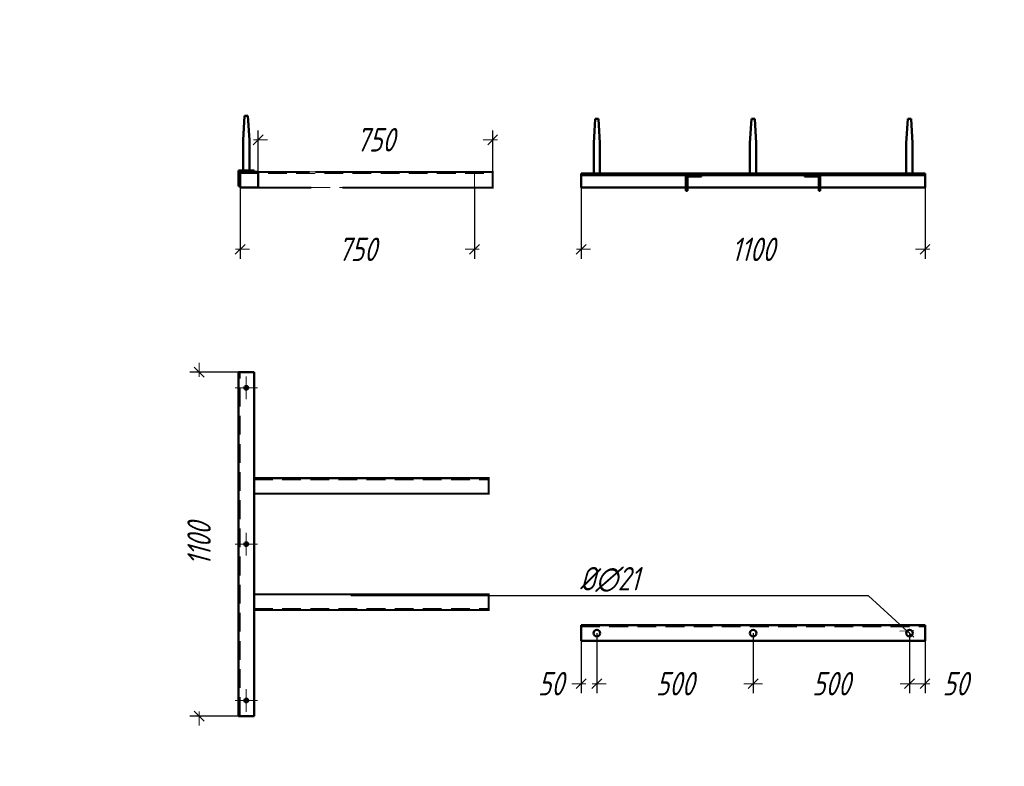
# Model space of a CAD drawing. Header units: millimetres. Extents: x 0 to 210, y 0 to 297.
# Tile 2 of 2: x 0 to 210, y 138 to 297. Entities that reach past the tile are written whole.
import ezdxf

# ---------------------------------------------------------------- set-up
doc = ezdxf.new("R2010")
doc.units = ezdxf.units.MM
for name, pattern in [('K5LT_AXLED', [19.5, 15, -1.5, 1.5, -1.5]), ('K5LT_BASIC', [0]), ('K5LT_DASHED', [6, 4, -2]), ('K5LT_THIN', [0])]:
    doc.linetypes.add(name, pattern=pattern)
doc.layers.add('Системный слой', color=7, linetype='Continuous')
doc.styles.add('KDIMTEXTSTYLE', font='GOST_AU.SHX', dxfattribs={"width": 0.96, "oblique": 15, "height": 5})
doc.dimstyles.new('KDIMSTYLE (0.07)', dxfattribs={"dimtxt": 5, "dimasz": 1, "dimexe": 2, "dimexo": 0, "dimgap": 1, "dimtad": 1, "dimlfac": 15, "dimtxsty": 'KDIMTEXTSTYLE', "dimsah": 1, "dimcen": 0, "dimdle": 1, "dimadec": 0, "dimazin": 0, "dimtfac": 0.667, "dimtmove": 0, "dimatfit": 3, "dimfxl": 1, "dimtvp": 1, "dimtolj": 1, "dimtzin": 0, "dimarcsym": 0})

# ---------------------------------------------------------------- blocks, each defined once
blk = doc.blocks.new('U4')
at = {"layer": 'Системный слой', "color": 7, "linetype": 'K5LT_BASIC', "lineweight": 50}
for p, q in [((46.66, 264.87), (46.66, 261.54)), ((46.66, 264.87), (50, 264.87)), ((50, 264.87), (50, 264.54)), ((47, 264.54), (47, 261.54)), ((50, 264.54), (47, 264.54)), ((47, 261.54), (46.66, 261.54))]:
    blk.add_line(p, q, dxfattribs=at)
blk = doc.blocks.new('U5')
at = {"layer": 'Системный слой', "color": 7, "linetype": 'K5LT_BASIC', "lineweight": 50}
for p, q in [((50, 221.86), (46.66, 221.86)), ((46.66, 221.86), (46.66, 148.53)), ((50, 148.53), (50, 221.86)), ((46.66, 148.53), (50, 148.53))]:
    blk.add_line(p, q, dxfattribs=at)
blk = doc.blocks.new('KDIMARROW_03')
at = {"layer": 'Системный слой', "color": 0, "linetype": 'K5LT_THIN', "lineweight": 18}
for p, q in [((-1.06, -1.06), (1.06, 1.06)), ((0, 0), (-1, 0)), ((0, 0), (2, 0))]:
    blk.add_line(p, q, dxfattribs=at)
blk = doc.blocks.new('U8')
at = {"layer": 'Системный слой', "color": 7, "linetype": 'K5LT_BASIC', "lineweight": 50}
for p, q in [((47, 264.54), (50.88, 264.54)), ((47, 261.21), (47, 264.54)), ((50.88, 264.54), (50.88, 261.21)), ((50.88, 261.21), (47, 261.21))]:
    blk.add_line(p, q, dxfattribs=at)
blk = doc.blocks.new('U11')
at = {"layer": 'Системный слой', "color": 7, "linetype": 'K5LT_AXLED', "lineweight": 18}
for q in [(48.33, 220.93), (45.93, 218.53), (48.33, 216.13), (50.73, 218.53)]:
    blk.add_line((48.33, 218.53), q, dxfattribs=at)
blk = doc.blocks.new('U13')
at = {"layer": 'Системный слой', "color": 7, "linetype": 'K5LT_AXLED', "lineweight": 18}
for q in [(48.33, 187.6), (45.93, 185.2), (48.33, 182.8), (50.73, 185.2)]:
    blk.add_line((48.33, 185.2), q, dxfattribs=at)
blk = doc.blocks.new('U14')
at = {"layer": 'Системный слой', "color": 7, "linetype": 'K5LT_AXLED', "lineweight": 18}
for q in [(48.33, 154.26), (45.93, 151.86), (48.33, 149.46), (50.73, 151.86)]:
    blk.add_line((48.33, 151.86), q, dxfattribs=at)
blk = doc.blocks.new('U16')
at = {"layer": 'Системный слой', "color": 7, "linetype": 'K5LT_BASIC', "lineweight": 50}
for p, q in [((193.09, 167.89), (119.76, 167.89)), ((119.76, 167.89), (119.76, 164.56)), ((193.09, 164.56), (193.09, 167.89)), ((119.76, 164.56), (193.09, 164.56))]:
    blk.add_line(p, q, dxfattribs=at)
blk = doc.blocks.new('U20')
at = {"layer": 'Системный слой', "color": 7, "linetype": 'K5LT_BASIC', "lineweight": 50}
for p, q in [((122.74, 275.86), (122.42, 270.65)), ((122.74, 275.86), (123.44, 275.86)), ((123.44, 275.86), (123.76, 270.65)), ((156.07, 275.86), (155.76, 270.65)), ((156.07, 275.86), (156.77, 275.86)), ((156.77, 275.86), (157.09, 270.65)), ((189.41, 275.86), (189.09, 270.65)), ((189.41, 275.86), (190.11, 275.86)), ((190.11, 275.86), (190.42, 270.65)), ((122.42, 270.65), (122.42, 264.21)), ((123.76, 270.65), (123.76, 264.21)), ((155.76, 270.65), (155.76, 264.21)), ((157.09, 270.65), (157.09, 264.21)), ((189.09, 270.65), (189.09, 264.21)), ((190.42, 270.65), (190.42, 264.21)), ((119.76, 264.21), (119.76, 261.21)), ((119.76, 264.21), (193.09, 264.21)), ((119.76, 263.88), (193.09, 263.88)), ((145.42, 263.88), (142.09, 263.88)), ((142.09, 260.54), (142.09, 263.88)), ((142.42, 260.54), (142.42, 263.54)), ((145.42, 263.54), (142.42, 263.54)), ((145.42, 263.54), (145.42, 263.88)), ((167.42, 263.88), (170.76, 263.88)), ((167.42, 263.54), (167.42, 263.88)), ((167.42, 263.54), (170.42, 263.54)), ((170.42, 260.54), (170.42, 263.54)), ((170.76, 263.88), (170.76, 260.54)), ((193.09, 264.21), (193.09, 261.21)), ((119.76, 261.21), (142.09, 261.21)), ((142.42, 260.54), (142.09, 260.54)), ((170.42, 261.21), (142.42, 261.21)), ((170.42, 260.54), (170.76, 260.54)), ((170.76, 261.21), (193.09, 261.21))]:
    blk.add_line(p, q, dxfattribs=at)

msp = doc.modelspace()

# ---------------------------------------------------------------- linework, layer by layer
at = {"layer": 'Системный слой', "color": 7, "linetype": 'K5LT_BASIC', "lineweight": 50}
for p, q in [((47.98007, 276.52999), (47.66317, 271.3159)), ((47.98007, 276.52999), (48.6796, 276.52999)), ((48.6796, 276.52999), (48.9965, 271.3159)), ((47.66317, 271.3159), (47.66317, 264.87365)), ((48.9965, 271.3159), (48.9965, 264.87365))]:
    msp.add_line(p, q, dxfattribs=at)
at = {"layer": 'Системный слой', "color": 7, "linetype": 'K5LT_DASHED', "lineweight": 18}
for p, q in [((46.9965, 264.20698), (100.87829, 264.20698)), ((63.08383, 264.54032), (61.84659, 264.54032)), ((96.9965, 261.20698), (96.9965, 264.54032)), ((62.1858, 261.20698), (68.82125, 261.20698)), ((46.9965, 148.5316), (46.9965, 221.86493)), ((49.9965, 198.9316), (100.06317, 198.9316)), ((49.9965, 171.46493), (100.04104, 171.46493)), ((119.75699, 167.55688), (193.09033, 167.55688))]:
    msp.add_line(p, q, dxfattribs=at)
at = {"layer": 'Системный слой', "color": 7, "linetype": 'K5LT_BASIC', "const_width": 0.45}
for points in [[(61.84659, 264.54032), (50.87829, 264.54032), (50.87829, 261.20698), (62.1858, 261.20698)], [(68.82125, 261.20698), (100.87829, 261.20698), (100.87829, 264.54032), (63.08383, 264.54032)], [(66.66317, 199.26493), (49.9965, 199.26493), (49.9965, 195.9316), (66.66317, 195.9316)], [(66.66317, 195.9316), (100.04104, 195.9316), (100.04104, 199.26493), (66.66317, 199.26493)], [(66.66317, 171.1316), (49.9965, 171.1316), (49.9965, 174.46493), (66.66317, 174.46493)], [(66.66317, 174.46493), (100.04104, 174.46493), (100.04104, 171.1316), (66.66317, 171.1316)]]:
    msp.add_lwpolyline(points, dxfattribs=at)
at = {"layer": 'Системный слой', "color": 7, "linetype": 'K5LT_BASIC', "lineweight": 50}
for centre, radius in [((48.32983, 218.5316), 0.4), ((48.32983, 185.19827), 0.4), ((123.09033, 166.22354), 0.7), ((156.42366, 166.22354), 0.7), ((189.75699, 166.22354), 0.7), ((48.32983, 151.86493), 0.4)]:
    msp.add_circle(centre, radius, dxfattribs=at)

# ---------------------------------------------------------------- block references
at = {"layer": 'Системный слой'}
for name in ['U20', 'U4', 'U8', 'U11', 'U5', 'U13', 'U16', 'U14']:
    msp.add_blockref(name, (0, 0), dxfattribs=at)

# ---------------------------------------------------------------- dimensions: what is measured, and where the dimension line sits
at = {"layer": 'Системный слой', "color": 7}
for base, p1, p2, location in [((50.87829, 271.39666), (100.87829, 264.54032), (50.87829, 264.54032), (75.87829, 271.39666)), ((119.75699, 248.04293), (193.09033, 264.20698), (119.75699, 264.20698), (156.42366, 248.04293)), ((46.9965, 248.04293), (96.9965, 261.37365), (46.9965, 261.20698), (71.9965, 248.04293)), ((123.09033, 155.44004), (119.75699, 164.55688), (123.09033, 166.22354), (113.26871, 155.44004)), ((123.09033, 155.44004), (156.42366, 166.22354), (123.09033, 166.22354), (139.75699, 155.44004)), ((156.42366, 155.44004), (189.75699, 166.22354), (156.42366, 166.22354), (173.09033, 155.44004)), ((189.75699, 155.44004), (193.09033, 164.55688), (189.75699, 166.22354), (199.57861, 155.44004))]:
    msp.add_linear_dim(base=base, p1=p1, p2=p2, location=location, dimstyle='KDIMSTYLE (0.07)', override={"dimexo": 0, "dimpost": '\\H5.0;\\W0.965;\\Q15;<>', "dimblk1": 'KDIMARROW_03', "dimblk2": 'KDIMARROW_03', "dimse1": 0, "dimse2": 0, "dimclrt": 7, "dimtolj": 1}, dxfattribs=at).render()
msp.add_linear_dim(base=(38.26713, 221.86493), p1=(46.66317, 148.5316), p2=(46.66317, 221.86493), angle=90, location=(38.26713, 185.19827), dimstyle='KDIMSTYLE (0.07)', override={"dimexo": 0, "dimpost": '\\H5.0;\\W0.965;\\Q15;<>', "dimblk1": 'KDIMARROW_03', "dimblk2": 'KDIMARROW_03', "dimse1": 0, "dimse2": 0, "dimclrt": 7, "dimtolj": 1}, dxfattribs=at).render()
msp.add_diameter_dim(center=(189.75699, 166.22354), radius=0.7, location=(181, 174.15683), dimstyle='KDIMSTYLE (0.07)', override={"dimtih": 1, "dimtoh": 1, "dimpost": '\\H5.0;\\W0.965;\\Q15;∅<>', "dimblk1": 'KDIMARROW_03', "dimblk2": 'KDIMARROW_03', "dimclrt": 7, "dimtmove": 1, "dimatfit": 2, "dimtolj": 1}, dxfattribs=at).render()

doc.saveas('drawing.dxf')
